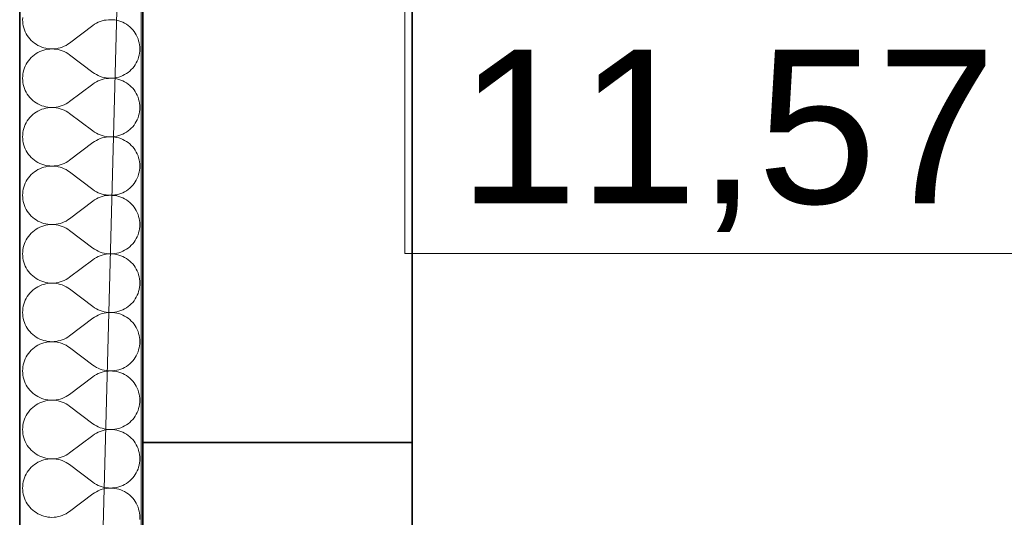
# Model space of a CAD drawing. Header units: millimetres. Extents: x -34676 to 172266, y 39940 to 476087.
# Tile 55 of 256: x 20168 to 21448, y 279970 to 280617. Entities that reach past the tile are written whole.
import ezdxf

# ---------------------------------------------------------------- set-up
doc = ezdxf.new("R2010")
doc.units = ezdxf.units.MM
doc.header["$MEASUREMENT"] = 0
for name, color, linetype in [('#podkład', 252, 'Continuous'), ('- A - ocieplenie', 7, 'Continuous'), ('- strefy pomieszczeń', 7, 'Continuous'), ('Konstrukcja - Stropy', 7, 'Continuous'), ('Konstrukcja - Ściany zewnętrzne', 7, 'Continuous')]:
    doc.layers.add(name, color=color, linetype=linetype)
doc.styles.add('MtXpl_Arial', font='arial.ttf', dxfattribs={"height": 0.2})

# ---------------------------------------------------------------- blocks, each defined once
blk = doc.blocks.new('UHYGFFFF')
at = {"layer": '- A - ocieplenie', "color": 252, "linetype": 'Continuous', "lineweight": 35, "ltscale": 100}
for p, q in [((19777.5, 387506.9), (19777.5, 382744.3)), ((19937.5, 382893.7), (19937.5, 387506.9))]:
    blk.add_line(p, q, dxfattribs=at)
at = {"layer": '- A - ocieplenie', "color": 252, "linetype": 'Continuous', "lineweight": 13, "ltscale": 100}
for p, q in [((19781.4, 386760), (19781.3, 386757.2)), ((19781.3, 386757.2), (19781.4, 386754.5)), ((19781.4, 386754.5), (19781.7, 386751.8)), ((19879.7, 386753.8), (19877.3, 386752.6)), ((19882.2, 386754.8), (19879.7, 386753.8)), ((19884.8, 386755.7), (19882.2, 386754.8)), ((19887.4, 386756.4), (19884.8, 386755.7)), ((19890.1, 386756.8), (19887.4, 386756.4)), ((19892.8, 386757.1), (19890.1, 386756.8)), ((19895.5, 386757.2), (19892.8, 386757.1)), ((19898.3, 386757.1), (19895.5, 386757.2)), ((19901, 386756.9), (19898.3, 386757.1)), ((19903.6, 386756.4), (19901, 386756.9)), ((19906.3, 386755.7), (19903.6, 386756.4)), ((19908.9, 386754.8), (19906.3, 386755.7)), ((19911.4, 386753.8), (19908.9, 386754.8)), ((19913.8, 386752.6), (19911.4, 386753.8)), ((19781.7, 386751.8), (19782.2, 386749.1)), ((19782.2, 386749.1), (19782.8, 386746.5)), ((19782.8, 386746.5), (19783.7, 386743.9)), ((19783.7, 386743.9), (19784.7, 386741.4)), ((19784.7, 386741.4), (19786, 386739)), ((19872.7, 386749.6), (19842.2, 386726.8)), ((19874.9, 386751.2), (19872.7, 386749.6)), ((19877.3, 386752.6), (19874.9, 386751.2)), ((19916.2, 386751.2), (19913.8, 386752.6)), ((19918.4, 386749.6), (19916.2, 386751.2)), ((19920.5, 386747.9), (19918.4, 386749.6)), ((19922.5, 386746.1), (19920.5, 386747.9)), ((19924.4, 386744.1), (19922.5, 386746.1)), ((19926.1, 386742), (19924.4, 386744.1)), ((19927.6, 386739.7), (19926.1, 386742)), ((19786, 386739), (19787.3, 386736.6)), ((19787.3, 386736.6), (19788.9, 386734.4)), ((19788.9, 386734.4), (19790.6, 386732.3)), ((19790.6, 386732.3), (19792.5, 386730.3)), ((19792.5, 386730.3), (19794.4, 386728.4)), ((19794.4, 386728.4), (19796.6, 386726.7)), ((19929, 386737.4), (19927.6, 386739.7)), ((19930.2, 386735), (19929, 386737.4)), ((19931.3, 386732.5), (19930.2, 386735)), ((19932.1, 386729.9), (19931.3, 386732.5)), ((19932.8, 386727.2), (19932.1, 386729.9)), ((19933.3, 386724.6), (19932.8, 386727.2)), ((19796.6, 386726.7), (19798.8, 386725.2)), ((19798.8, 386725.2), (19801.1, 386723.8)), ((19801.1, 386714.5), (19798.8, 386713.1)), ((19801.1, 386723.8), (19803.6, 386722.6)), ((19803.6, 386715.7), (19801.1, 386714.5)), ((19803.6, 386722.6), (19806.1, 386721.5)), ((19806.1, 386716.7), (19803.6, 386715.7)), ((19806.1, 386721.5), (19808.7, 386720.7)), ((19808.7, 386717.6), (19806.1, 386716.7)), ((19808.7, 386720.7), (19811.3, 386720)), ((19811.3, 386718.3), (19808.7, 386717.6)), ((19811.3, 386720), (19814, 386719.5)), ((19814, 386718.8), (19811.3, 386718.3)), ((19814, 386719.5), (19816.7, 386719.2)), ((19816.7, 386719), (19814, 386718.8)), ((19816.7, 386719.2), (19819.4, 386719.1)), ((19819.4, 386719.1), (19816.7, 386719)), ((19819.4, 386719.1), (19822.1, 386719.2)), ((19822.1, 386719), (19819.4, 386719.1)), ((19822.1, 386719.2), (19824.8, 386719.5)), ((19824.8, 386718.8), (19822.1, 386719)), ((19824.8, 386719.5), (19827.5, 386720)), ((19827.5, 386718.3), (19824.8, 386718.8)), ((19827.5, 386720), (19830.1, 386720.7)), ((19830.1, 386717.6), (19827.5, 386718.3)), ((19830.1, 386720.7), (19832.7, 386721.6)), ((19832.7, 386716.7), (19830.1, 386717.6)), ((19832.7, 386721.6), (19835.2, 386722.6)), ((19835.2, 386715.7), (19832.7, 386716.7)), ((19835.2, 386722.6), (19837.7, 386723.8)), ((19837.7, 386714.5), (19835.2, 386715.7)), ((19837.7, 386723.8), (19840, 386725.2)), ((19840, 386713.1), (19837.7, 386714.5)), ((19840, 386725.2), (19842.2, 386726.8)), ((19933.6, 386721.9), (19933.3, 386724.6)), ((19933.3, 386713.7), (19933.6, 386716.4)), ((19933.7, 386719.1), (19933.6, 386721.9)), ((19933.6, 386716.4), (19933.7, 386719.1)), ((19787.3, 386701.7), (19786, 386699.3)), ((19788.9, 386703.9), (19787.3, 386701.7)), ((19790.6, 386706), (19788.9, 386703.9)), ((19792.5, 386708), (19790.6, 386706)), ((19794.4, 386709.8), (19792.5, 386708)), ((19796.6, 386711.6), (19794.4, 386709.8)), ((19798.8, 386713.1), (19796.6, 386711.6)), ((19842.2, 386711.5), (19840, 386713.1)), ((19872.7, 386688.7), (19842.2, 386711.5)), ((19929, 386700.9), (19930.2, 386703.3)), ((19930.2, 386703.3), (19931.3, 386705.8)), ((19931.3, 386705.8), (19932.1, 386708.4)), ((19932.1, 386708.4), (19932.8, 386711)), ((19932.8, 386711), (19933.3, 386713.7)), ((19782.2, 386689.1), (19781.7, 386686.5)), ((19782.8, 386691.8), (19782.2, 386689.1)), ((19783.7, 386694.4), (19782.8, 386691.8)), ((19784.7, 386696.9), (19783.7, 386694.4)), ((19786, 386699.3), (19784.7, 386696.9)), ((19872.7, 386688.7), (19874.9, 386687.1)), ((19916.2, 386687.1), (19918.4, 386688.6)), ((19918.4, 386688.6), (19920.5, 386690.3)), ((19920.5, 386690.3), (19922.5, 386692.2)), ((19922.5, 386692.2), (19924.4, 386694.2)), ((19924.4, 386694.2), (19926.1, 386696.3)), ((19926.1, 386696.3), (19927.6, 386698.5)), ((19927.6, 386698.5), (19929, 386700.9)), ((19781.4, 386683.8), (19781.3, 386681)), ((19781.3, 386681), (19781.4, 386678.3)), ((19781.7, 386686.5), (19781.4, 386683.8)), ((19781.4, 386678.3), (19781.7, 386675.6)), ((19874.9, 386687.1), (19877.3, 386685.7)), ((19877.3, 386676.4), (19874.9, 386675)), ((19877.3, 386685.7), (19879.7, 386684.5)), ((19879.7, 386677.6), (19877.3, 386676.4)), ((19879.7, 386684.5), (19882.2, 386683.5)), ((19882.2, 386678.6), (19879.7, 386677.6)), ((19882.2, 386683.5), (19884.8, 386682.6)), ((19884.8, 386679.5), (19882.2, 386678.6)), ((19884.8, 386682.6), (19887.4, 386681.9)), ((19887.4, 386680.2), (19884.8, 386679.5)), ((19887.4, 386681.9), (19890.1, 386681.4)), ((19890.1, 386680.7), (19887.4, 386680.2)), ((19890.1, 386681.4), (19892.8, 386681.1)), ((19892.8, 386680.9), (19890.1, 386680.7)), ((19892.8, 386681.1), (19895.5, 386681)), ((19895.5, 386681), (19892.8, 386680.9)), ((19895.5, 386681), (19898.3, 386681.1)), ((19898.3, 386681), (19895.5, 386681)), ((19898.3, 386681.1), (19901, 386681.4)), ((19901, 386680.7), (19898.3, 386681)), ((19901, 386681.4), (19903.6, 386681.9)), ((19903.6, 386680.2), (19901, 386680.7)), ((19903.6, 386681.9), (19906.3, 386682.6)), ((19906.3, 386679.5), (19903.6, 386680.2)), ((19906.3, 386682.6), (19908.9, 386683.4)), ((19908.9, 386678.7), (19906.3, 386679.5)), ((19908.9, 386683.4), (19911.4, 386684.5)), ((19911.4, 386677.6), (19908.9, 386678.7)), ((19911.4, 386684.5), (19913.8, 386685.7)), ((19913.8, 386676.4), (19911.4, 386677.6)), ((19913.8, 386685.7), (19916.2, 386687.1)), ((19916.2, 386675), (19913.8, 386676.4)), ((19781.7, 386675.6), (19782.2, 386672.9)), ((19782.2, 386672.9), (19782.8, 386670.3)), ((19782.8, 386670.3), (19783.7, 386667.7)), ((19783.7, 386667.7), (19784.7, 386665.2)), ((19784.7, 386665.2), (19786, 386662.8)), ((19872.7, 386673.4), (19842.2, 386650.6)), ((19874.9, 386675), (19872.7, 386673.4)), ((19918.4, 386673.5), (19916.2, 386675)), ((19920.5, 386671.8), (19918.4, 386673.5)), ((19922.5, 386669.9), (19920.5, 386671.8)), ((19924.4, 386667.9), (19922.5, 386669.9)), ((19926.1, 386665.8), (19924.4, 386667.9)), ((19927.6, 386663.6), (19926.1, 386665.8)), ((19929, 386661.2), (19927.6, 386663.6)), ((19786, 386662.8), (19787.3, 386660.4)), ((19787.3, 386660.4), (19788.9, 386658.2)), ((19788.9, 386658.2), (19790.6, 386656.1)), ((19790.6, 386656.1), (19792.5, 386654.1)), ((19792.5, 386654.1), (19794.4, 386652.2)), ((19794.4, 386652.2), (19796.6, 386650.5)), ((19796.6, 386650.5), (19798.8, 386649)), ((19840, 386649), (19842.2, 386650.6)), ((19930.2, 386658.8), (19929, 386661.2)), ((19931.3, 386656.3), (19930.2, 386658.8)), ((19932.1, 386653.7), (19931.3, 386656.3)), ((19932.8, 386651.1), (19932.1, 386653.7)), ((19933.3, 386648.4), (19932.8, 386651.1)), ((19798.8, 386649), (19801.1, 386647.6)), ((19801.1, 386638.3), (19798.8, 386636.9)), ((19801.1, 386647.6), (19803.6, 386646.4)), ((19803.6, 386639.5), (19801.1, 386638.3)), ((19803.6, 386646.4), (19806.1, 386645.3)), ((19806.1, 386640.6), (19803.6, 386639.5)), ((19806.1, 386645.3), (19808.7, 386644.5)), ((19808.7, 386641.4), (19806.1, 386640.6)), ((19808.7, 386644.5), (19811.3, 386643.8)), ((19811.3, 386642.1), (19808.7, 386641.4)), ((19811.3, 386643.8), (19814, 386643.3)), ((19814, 386642.6), (19811.3, 386642.1)), ((19814, 386643.3), (19816.7, 386643)), ((19816.7, 386642.9), (19814, 386642.6)), ((19816.7, 386643), (19819.4, 386643)), ((19819.4, 386643), (19816.7, 386642.9)), ((19819.4, 386643), (19822.1, 386643.1)), ((19822.1, 386642.9), (19819.4, 386643)), ((19822.1, 386643.1), (19824.8, 386643.3)), ((19824.8, 386642.6), (19822.1, 386642.9)), ((19824.8, 386643.3), (19827.5, 386643.8)), ((19827.5, 386642.1), (19824.8, 386642.6)), ((19827.5, 386643.8), (19830.1, 386644.5)), ((19830.1, 386641.4), (19827.5, 386642.1)), ((19830.1, 386644.5), (19832.7, 386645.4)), ((19832.7, 386640.5), (19830.1, 386641.4)), ((19832.7, 386645.4), (19835.2, 386646.4)), ((19835.2, 386639.5), (19832.7, 386640.5)), ((19835.2, 386646.4), (19837.7, 386647.6)), ((19837.7, 386638.3), (19835.2, 386639.5)), ((19837.7, 386647.6), (19840, 386649)), ((19840, 386636.9), (19837.7, 386638.3)), ((19932.8, 386634.9), (19933.3, 386637.5)), ((19933.6, 386645.7), (19933.3, 386648.4)), ((19933.3, 386637.5), (19933.6, 386640.2)), ((19933.7, 386643), (19933.6, 386645.7)), ((19933.6, 386640.2), (19933.7, 386643)), ((19787.3, 386625.5), (19786, 386623.1)), ((19788.9, 386627.7), (19787.3, 386625.5)), ((19790.6, 386629.8), (19788.9, 386627.7)), ((19792.5, 386631.8), (19790.6, 386629.8)), ((19794.4, 386633.7), (19792.5, 386631.8)), ((19796.6, 386635.4), (19794.4, 386633.7)), ((19798.8, 386636.9), (19796.6, 386635.4)), ((19842.2, 386635.3), (19840, 386636.9)), ((19872.7, 386612.5), (19842.2, 386635.3)), ((19927.6, 386622.4), (19929, 386624.7)), ((19929, 386624.7), (19930.2, 386627.1)), ((19930.2, 386627.1), (19931.3, 386629.6)), ((19931.3, 386629.6), (19932.1, 386632.2)), ((19932.1, 386632.2), (19932.8, 386634.9)), ((19782.2, 386613), (19781.7, 386610.3)), ((19782.8, 386615.6), (19782.2, 386613)), ((19783.7, 386618.2), (19782.8, 386615.6)), ((19784.7, 386620.7), (19783.7, 386618.2)), ((19786, 386623.1), (19784.7, 386620.7)), ((19872.7, 386612.5), (19874.9, 386610.9)), ((19916.2, 386610.9), (19918.4, 386612.4)), ((19918.4, 386612.4), (19920.5, 386614.2)), ((19920.5, 386614.2), (19922.5, 386616)), ((19922.5, 386616), (19924.4, 386618)), ((19924.4, 386618), (19926.1, 386620.1)), ((19926.1, 386620.1), (19927.6, 386622.4)), ((19781.4, 386607.6), (19781.3, 386604.9)), ((19781.3, 386604.9), (19781.4, 386602.1)), ((19781.7, 386610.3), (19781.4, 386607.6)), ((19781.4, 386602.1), (19781.7, 386599.4)), ((19781.7, 386599.4), (19782.2, 386596.8)), ((19874.9, 386610.9), (19877.3, 386609.5)), ((19877.3, 386600.2), (19874.9, 386598.8)), ((19877.3, 386609.5), (19879.7, 386608.3)), ((19879.7, 386601.4), (19877.3, 386600.2)), ((19879.7, 386608.3), (19882.2, 386607.3)), ((19882.2, 386602.4), (19879.7, 386601.4)), ((19882.2, 386607.3), (19884.8, 386606.4)), ((19884.8, 386603.3), (19882.2, 386602.4)), ((19884.8, 386606.4), (19887.4, 386605.7)), ((19887.4, 386604), (19884.8, 386603.3)), ((19887.4, 386605.7), (19890.1, 386605.2)), ((19890.1, 386604.5), (19887.4, 386604)), ((19890.1, 386605.2), (19892.8, 386605)), ((19892.8, 386604.8), (19890.1, 386604.5)), ((19892.8, 386605), (19895.5, 386604.9)), ((19895.5, 386604.9), (19892.8, 386604.8)), ((19895.5, 386604.9), (19898.3, 386605)), ((19898.3, 386604.8), (19895.5, 386604.9)), ((19898.3, 386605), (19901, 386605.2)), ((19901, 386604.5), (19898.3, 386604.8)), ((19901, 386605.2), (19903.6, 386605.7)), ((19903.6, 386604), (19901, 386604.5)), ((19903.6, 386605.7), (19906.3, 386606.4)), ((19906.3, 386603.3), (19903.6, 386604)), ((19906.3, 386606.4), (19908.9, 386607.3)), ((19908.9, 386602.5), (19906.3, 386603.3)), ((19908.9, 386607.3), (19911.4, 386608.3)), ((19911.4, 386601.4), (19908.9, 386602.5)), ((19911.4, 386608.3), (19913.8, 386609.5)), ((19913.8, 386600.2), (19911.4, 386601.4)), ((19913.8, 386609.5), (19916.2, 386610.9)), ((19916.2, 386598.8), (19913.8, 386600.2)), ((19782.2, 386596.8), (19782.8, 386594.1)), ((19782.8, 386594.1), (19783.7, 386591.5)), ((19783.7, 386591.5), (19784.7, 386589)), ((19784.7, 386589), (19786, 386586.6)), ((19786, 386586.6), (19787.3, 386584.3)), ((19872.7, 386597.2), (19842.2, 386574.4)), ((19874.9, 386598.8), (19872.7, 386597.2)), ((19918.4, 386597.3), (19916.2, 386598.8)), ((19920.5, 386595.6), (19918.4, 386597.3)), ((19922.5, 386593.7), (19920.5, 386595.6)), ((19924.4, 386591.7), (19922.5, 386593.7)), ((19926.1, 386589.6), (19924.4, 386591.7)), ((19927.6, 386587.4), (19926.1, 386589.6)), ((19929, 386585), (19927.6, 386587.4)), ((19787.3, 386584.3), (19788.9, 386582)), ((19788.9, 386582), (19790.6, 386579.9)), ((19790.6, 386579.9), (19792.5, 386577.9)), ((19792.5, 386577.9), (19794.4, 386576.1)), ((19794.4, 386576.1), (19796.6, 386574.4)), ((19796.6, 386574.4), (19798.8, 386572.8)), ((19840, 386572.8), (19842.2, 386574.4)), ((19930.2, 386582.6), (19929, 386585)), ((19931.3, 386580.1), (19930.2, 386582.6)), ((19932.1, 386577.5), (19931.3, 386580.1)), ((19932.8, 386574.9), (19932.1, 386577.5)), ((19933.3, 386572.2), (19932.8, 386574.9)), ((19798.8, 386560.7), (19796.6, 386559.2)), ((19798.8, 386572.8), (19801.1, 386571.4)), ((19801.1, 386562.1), (19798.8, 386560.7)), ((19801.1, 386571.4), (19803.6, 386570.2)), ((19803.6, 386563.3), (19801.1, 386562.1)), ((19803.6, 386570.2), (19806.1, 386569.2)), ((19806.1, 386564.4), (19803.6, 386563.3)), ((19806.1, 386569.2), (19808.7, 386568.3)), ((19808.7, 386565.2), (19806.1, 386564.4)), ((19808.7, 386568.3), (19811.3, 386567.6)), ((19811.3, 386565.9), (19808.7, 386565.2)), ((19811.3, 386567.6), (19814, 386567.1)), ((19814, 386566.4), (19811.3, 386565.9)), ((19814, 386567.1), (19816.7, 386566.9)), ((19816.7, 386566.7), (19814, 386566.4)), ((19816.7, 386566.9), (19819.4, 386566.8)), ((19819.4, 386566.8), (19816.7, 386566.7)), ((19819.4, 386566.8), (19822.1, 386566.9)), ((19822.1, 386566.7), (19819.4, 386566.8)), ((19822.1, 386566.9), (19824.8, 386567.2)), ((19824.8, 386566.4), (19822.1, 386566.7)), ((19824.8, 386567.2), (19827.5, 386567.6)), ((19827.5, 386565.9), (19824.8, 386566.4)), ((19827.5, 386567.6), (19830.1, 386568.3)), ((19830.1, 386565.2), (19827.5, 386565.9)), ((19830.1, 386568.3), (19832.7, 386569.2)), ((19832.7, 386564.4), (19830.1, 386565.2)), ((19832.7, 386569.2), (19835.2, 386570.2)), ((19835.2, 386563.3), (19832.7, 386564.4)), ((19835.2, 386570.2), (19837.7, 386571.4)), ((19837.7, 386562.1), (19835.2, 386563.3)), ((19837.7, 386571.4), (19840, 386572.8)), ((19840, 386560.7), (19837.7, 386562.1)), ((19842.2, 386559.1), (19840, 386560.7)), ((19932.8, 386558.7), (19933.3, 386561.3)), ((19933.6, 386569.5), (19933.3, 386572.2)), ((19933.3, 386561.3), (19933.6, 386564)), ((19933.7, 386566.8), (19933.6, 386569.5)), ((19933.6, 386564), (19933.7, 386566.8)), ((19787.3, 386549.3), (19786, 386546.9)), ((19788.9, 386551.5), (19787.3, 386549.3)), ((19790.6, 386553.6), (19788.9, 386551.5)), ((19792.5, 386555.6), (19790.6, 386553.6)), ((19794.4, 386557.5), (19792.5, 386555.6)), ((19796.6, 386559.2), (19794.4, 386557.5)), ((19872.7, 386536.3), (19842.2, 386559.1)), ((19927.6, 386546.2), (19929, 386548.5)), ((19929, 386548.5), (19930.2, 386550.9)), ((19930.2, 386550.9), (19931.3, 386553.4)), ((19931.3, 386553.4), (19932.1, 386556)), ((19932.1, 386556), (19932.8, 386558.7)), ((19782.2, 386536.8), (19781.7, 386534.1)), ((19782.8, 386539.4), (19782.2, 386536.8)), ((19783.7, 386542), (19782.8, 386539.4)), ((19784.7, 386544.5), (19783.7, 386542)), ((19786, 386546.9), (19784.7, 386544.5)), ((19872.7, 386536.3), (19874.9, 386534.7)), ((19916.2, 386534.7), (19918.4, 386536.3)), ((19918.4, 386536.3), (19920.5, 386538)), ((19920.5, 386538), (19922.5, 386539.8)), ((19922.5, 386539.8), (19924.4, 386541.8)), ((19924.4, 386541.8), (19926.1, 386543.9)), ((19926.1, 386543.9), (19927.6, 386546.2)), ((19781.4, 386531.4), (19781.3, 386528.7)), ((19781.3, 386528.7), (19781.4, 386525.9)), ((19781.7, 386534.1), (19781.4, 386531.4)), ((19781.4, 386525.9), (19781.7, 386523.2)), ((19781.7, 386523.2), (19782.2, 386520.6)), ((19874.9, 386522.6), (19872.7, 386521)), ((19874.9, 386534.7), (19877.3, 386533.3)), ((19877.3, 386524), (19874.9, 386522.6)), ((19877.3, 386533.3), (19879.7, 386532.1)), ((19879.7, 386525.2), (19877.3, 386524)), ((19879.7, 386532.1), (19882.2, 386531.1)), ((19882.2, 386526.3), (19879.7, 386525.2)), ((19882.2, 386531.1), (19884.8, 386530.2)), ((19884.8, 386527.1), (19882.2, 386526.3)), ((19884.8, 386530.2), (19887.4, 386529.5)), ((19887.4, 386527.8), (19884.8, 386527.1)), ((19887.4, 386529.5), (19890.1, 386529.1)), ((19890.1, 386528.3), (19887.4, 386527.8)), ((19890.1, 386529.1), (19892.8, 386528.8)), ((19892.8, 386528.6), (19890.1, 386528.3)), ((19892.8, 386528.8), (19895.5, 386528.7)), ((19895.5, 386528.7), (19892.8, 386528.6)), ((19895.5, 386528.7), (19898.3, 386528.8)), ((19898.3, 386528.6), (19895.5, 386528.7)), ((19898.3, 386528.8), (19901, 386529.1)), ((19901, 386528.3), (19898.3, 386528.6)), ((19901, 386529.1), (19903.6, 386529.5)), ((19903.6, 386527.8), (19901, 386528.3)), ((19903.6, 386529.5), (19906.3, 386530.2)), ((19906.3, 386527.1), (19903.6, 386527.8)), ((19906.3, 386530.2), (19908.9, 386531.1)), ((19908.9, 386526.3), (19906.3, 386527.1)), ((19908.9, 386531.1), (19911.4, 386532.1)), ((19911.4, 386525.2), (19908.9, 386526.3)), ((19911.4, 386532.1), (19913.8, 386533.3)), ((19913.8, 386524), (19911.4, 386525.2)), ((19913.8, 386533.3), (19916.2, 386534.7)), ((19916.2, 386522.6), (19913.8, 386524)), ((19918.4, 386521.1), (19916.2, 386522.6)), ((19782.2, 386520.6), (19782.8, 386517.9)), ((19782.8, 386517.9), (19783.7, 386515.3)), ((19783.7, 386515.3), (19784.7, 386512.8)), ((19784.7, 386512.8), (19786, 386510.4)), ((19786, 386510.4), (19787.3, 386508.1)), ((19872.7, 386521), (19842.2, 386498.2)), ((19920.5, 386519.4), (19918.4, 386521.1)), ((19922.5, 386517.5), (19920.5, 386519.4)), ((19924.4, 386515.5), (19922.5, 386517.5)), ((19926.1, 386513.4), (19924.4, 386515.5)), ((19927.6, 386511.2), (19926.1, 386513.4)), ((19929, 386508.8), (19927.6, 386511.2)), ((19787.3, 386508.1), (19788.9, 386505.8)), ((19788.9, 386505.8), (19790.6, 386503.7)), ((19790.6, 386503.7), (19792.5, 386501.7)), ((19792.5, 386501.7), (19794.4, 386499.9)), ((19794.4, 386499.9), (19796.6, 386498.2)), ((19796.6, 386498.2), (19798.8, 386496.6)), ((19837.7, 386495.2), (19840, 386496.6)), ((19840, 386496.6), (19842.2, 386498.2)), ((19930.2, 386506.4), (19929, 386508.8)), ((19931.3, 386503.9), (19930.2, 386506.4)), ((19932.1, 386501.3), (19931.3, 386503.9)), ((19932.8, 386498.7), (19932.1, 386501.3)), ((19933.3, 386496), (19932.8, 386498.7)), ((19798.8, 386484.5), (19796.6, 386483)), ((19798.8, 386496.6), (19801.1, 386495.2)), ((19801.1, 386485.9), (19798.8, 386484.5)), ((19801.1, 386495.2), (19803.6, 386494)), ((19803.6, 386487.1), (19801.1, 386485.9)), ((19803.6, 386494), (19806.1, 386493)), ((19806.1, 386488.2), (19803.6, 386487.1)), ((19806.1, 386493), (19808.7, 386492.1)), ((19808.7, 386489), (19806.1, 386488.2)), ((19808.7, 386492.1), (19811.3, 386491.4)), ((19811.3, 386489.7), (19808.7, 386489)), ((19811.3, 386491.4), (19814, 386491)), ((19814, 386490.2), (19811.3, 386489.7)), ((19814, 386491), (19816.7, 386490.7)), ((19816.7, 386490.5), (19814, 386490.2)), ((19816.7, 386490.7), (19819.4, 386490.6)), ((19819.4, 386490.6), (19816.7, 386490.5)), ((19819.4, 386490.6), (19822.1, 386490.7)), ((19822.1, 386490.5), (19819.4, 386490.6)), ((19822.1, 386490.7), (19824.8, 386491)), ((19824.8, 386490.2), (19822.1, 386490.5)), ((19824.8, 386491), (19827.5, 386491.4)), ((19827.5, 386489.7), (19824.8, 386490.2)), ((19827.5, 386491.4), (19830.1, 386492.1)), ((19830.1, 386489), (19827.5, 386489.7)), ((19830.1, 386492.1), (19832.7, 386493)), ((19832.7, 386488.2), (19830.1, 386489)), ((19832.7, 386493), (19835.2, 386494)), ((19835.2, 386487.1), (19832.7, 386488.2)), ((19835.2, 386494), (19837.7, 386495.2)), ((19837.7, 386485.9), (19835.2, 386487.1)), ((19840, 386484.5), (19837.7, 386485.9)), ((19842.2, 386483), (19840, 386484.5)), ((19932.8, 386482.5), (19933.3, 386485.1)), ((19933.6, 386493.3), (19933.3, 386496)), ((19933.3, 386485.1), (19933.6, 386487.9)), ((19933.7, 386490.6), (19933.6, 386493.3)), ((19933.6, 386487.9), (19933.7, 386490.6)), ((19787.3, 386473.1), (19786, 386470.7)), ((19788.9, 386475.3), (19787.3, 386473.1)), ((19790.6, 386477.4), (19788.9, 386475.3)), ((19792.5, 386479.4), (19790.6, 386477.4)), ((19794.4, 386481.3), (19792.5, 386479.4)), ((19796.6, 386483), (19794.4, 386481.3)), ((19872.7, 386460.1), (19842.2, 386483)), ((19927.6, 386470), (19929, 386472.3)), ((19929, 386472.3), (19930.2, 386474.7)), ((19930.2, 386474.7), (19931.3, 386477.3)), ((19931.3, 386477.3), (19932.1, 386479.8)), ((19932.1, 386479.8), (19932.8, 386482.5)), ((19782.2, 386460.6), (19781.7, 386457.9)), ((19782.8, 386463.2), (19782.2, 386460.6)), ((19783.7, 386465.8), (19782.8, 386463.2)), ((19784.7, 386468.3), (19783.7, 386465.8)), ((19786, 386470.7), (19784.7, 386468.3)), ((19872.7, 386460.1), (19874.9, 386458.5)), ((19874.9, 386458.5), (19877.3, 386457.2)), ((19913.8, 386457.1), (19916.2, 386458.5)), ((19916.2, 386458.5), (19918.4, 386460.1)), ((19918.4, 386460.1), (19920.5, 386461.8)), ((19920.5, 386461.8), (19922.5, 386463.6)), ((19922.5, 386463.6), (19924.4, 386465.6)), ((19924.4, 386465.6), (19926.1, 386467.7)), ((19926.1, 386467.7), (19927.6, 386470)), ((19781.4, 386455.2), (19781.3, 386452.5)), ((19781.3, 386452.5), (19781.4, 386449.8)), ((19781.7, 386457.9), (19781.4, 386455.2)), ((19781.4, 386449.8), (19781.7, 386447.1)), ((19781.7, 386447.1), (19782.2, 386444.4)), ((19874.9, 386446.4), (19872.7, 386444.9)), ((19877.3, 386447.8), (19874.9, 386446.4)), ((19877.3, 386457.2), (19879.7, 386455.9)), ((19879.7, 386449), (19877.3, 386447.8)), ((19879.7, 386455.9), (19882.2, 386454.9)), ((19882.2, 386450.1), (19879.7, 386449)), ((19882.2, 386454.9), (19884.8, 386454)), ((19884.8, 386450.9), (19882.2, 386450.1)), ((19884.8, 386454), (19887.4, 386453.4)), ((19887.4, 386451.6), (19884.8, 386450.9)), ((19887.4, 386453.4), (19890.1, 386452.9)), ((19890.1, 386452.1), (19887.4, 386451.6)), ((19890.1, 386452.9), (19892.8, 386452.6)), ((19892.8, 386452.4), (19890.1, 386452.1)), ((19892.8, 386452.6), (19895.5, 386452.5)), ((19895.5, 386452.5), (19892.8, 386452.4)), ((19895.5, 386452.5), (19898.3, 386452.6)), ((19898.3, 386452.4), (19895.5, 386452.5)), ((19898.3, 386452.6), (19901, 386452.9)), ((19901, 386452.1), (19898.3, 386452.4)), ((19901, 386452.9), (19903.6, 386453.3)), ((19903.6, 386451.6), (19901, 386452.1)), ((19903.6, 386453.3), (19906.3, 386454)), ((19906.3, 386450.9), (19903.6, 386451.6)), ((19906.3, 386454), (19908.9, 386454.9)), ((19908.9, 386450.1), (19906.3, 386450.9)), ((19908.9, 386454.9), (19911.4, 386455.9)), ((19911.4, 386449), (19908.9, 386450.1)), ((19911.4, 386455.9), (19913.8, 386457.1)), ((19913.8, 386447.8), (19911.4, 386449)), ((19916.2, 386446.4), (19913.8, 386447.8)), ((19918.4, 386444.9), (19916.2, 386446.4)), ((19782.2, 386444.4), (19782.8, 386441.7)), ((19782.8, 386441.7), (19783.7, 386439.2)), ((19783.7, 386439.2), (19784.7, 386436.6)), ((19784.7, 386436.6), (19786, 386434.2)), ((19786, 386434.2), (19787.3, 386431.9)), ((19872.7, 386444.9), (19842.2, 386422)), ((19920.5, 386443.2), (19918.4, 386444.9)), ((19922.5, 386441.3), (19920.5, 386443.2)), ((19924.4, 386439.3), (19922.5, 386441.3)), ((19926.1, 386437.2), (19924.4, 386439.3)), ((19927.6, 386435), (19926.1, 386437.2)), ((19929, 386432.6), (19927.6, 386435)), ((19930.2, 386430.2), (19929, 386432.6)), ((19787.3, 386431.9), (19788.9, 386429.6)), ((19788.9, 386429.6), (19790.6, 386427.5)), ((19790.6, 386427.5), (19792.5, 386425.5)), ((19792.5, 386425.5), (19794.4, 386423.7)), ((19794.4, 386423.7), (19796.6, 386422)), ((19796.6, 386422), (19798.8, 386420.4)), ((19798.8, 386420.4), (19801.1, 386419)), ((19837.7, 386419.1), (19840, 386420.4)), ((19840, 386420.4), (19842.2, 386422)), ((19931.3, 386427.7), (19930.2, 386430.2)), ((19932.1, 386425.1), (19931.3, 386427.7)), ((19932.8, 386422.5), (19932.1, 386425.1)), ((19933.3, 386419.8), (19932.8, 386422.5)), ((19798.8, 386408.3), (19796.6, 386406.8)), ((19801.1, 386409.7), (19798.8, 386408.3)), ((19801.1, 386419), (19803.6, 386417.8)), ((19803.6, 386410.9), (19801.1, 386409.7)), ((19803.6, 386417.8), (19806.1, 386416.8)), ((19806.1, 386412), (19803.6, 386410.9)), ((19806.1, 386416.8), (19808.7, 386415.9)), ((19808.7, 386412.8), (19806.1, 386412)), ((19808.7, 386415.9), (19811.3, 386415.2)), ((19811.3, 386413.5), (19808.7, 386412.8)), ((19811.3, 386415.2), (19814, 386414.8)), ((19814, 386414), (19811.3, 386413.5)), ((19814, 386414.8), (19816.7, 386414.5)), ((19816.7, 386414.3), (19814, 386414)), ((19816.7, 386414.5), (19819.4, 386414.4)), ((19819.4, 386414.4), (19816.7, 386414.3)), ((19819.4, 386414.4), (19822.1, 386414.5)), ((19822.1, 386414.3), (19819.4, 386414.4)), ((19822.1, 386414.5), (19824.8, 386414.8)), ((19824.8, 386414), (19822.1, 386414.3)), ((19824.8, 386414.8), (19827.5, 386415.3)), ((19827.5, 386413.5), (19824.8, 386414)), ((19827.5, 386415.3), (19830.1, 386415.9)), ((19830.1, 386412.8), (19827.5, 386413.5)), ((19830.1, 386415.9), (19832.7, 386416.8)), ((19832.7, 386412), (19830.1, 386412.8)), ((19832.7, 386416.8), (19835.2, 386417.8)), ((19835.2, 386410.9), (19832.7, 386412)), ((19835.2, 386417.8), (19837.7, 386419.1)), ((19837.7, 386409.7), (19835.2, 386410.9)), ((19840, 386408.3), (19837.7, 386409.7)), ((19842.2, 386406.8), (19840, 386408.3)), ((19932.8, 386406.3), (19933.3, 386409)), ((19933.6, 386417.1), (19933.3, 386419.8)), ((19933.3, 386409), (19933.6, 386411.7)), ((19933.7, 386414.4), (19933.6, 386417.1)), ((19933.6, 386411.7), (19933.7, 386414.4)), ((19786, 386394.6), (19784.7, 386392.1)), ((19787.3, 386396.9), (19786, 386394.6)), ((19788.9, 386399.1), (19787.3, 386396.9)), ((19790.6, 386401.2), (19788.9, 386399.1)), ((19792.5, 386403.2), (19790.6, 386401.2)), ((19794.4, 386405.1), (19792.5, 386403.2)), ((19796.6, 386406.8), (19794.4, 386405.1)), ((19872.7, 386383.9), (19842.2, 386406.8)), ((19927.6, 386393.8), (19929, 386396.1)), ((19929, 386396.1), (19930.2, 386398.6)), ((19930.2, 386398.6), (19931.3, 386401.1)), ((19931.3, 386401.1), (19932.1, 386403.6)), ((19932.1, 386403.6), (19932.8, 386406.3)), ((19781.7, 386381.7), (19781.4, 386379)), ((19782.2, 386384.4), (19781.7, 386381.7)), ((19782.8, 386387), (19782.2, 386384.4)), ((19783.7, 386389.6), (19782.8, 386387)), ((19784.7, 386392.1), (19783.7, 386389.6)), ((19872.7, 386383.9), (19874.9, 386382.4)), ((19874.9, 386382.4), (19877.3, 386381)), ((19913.8, 386380.9), (19916.2, 386382.3)), ((19916.2, 386382.3), (19918.4, 386383.9)), ((19918.4, 386383.9), (19920.5, 386385.6)), ((19920.5, 386385.6), (19922.5, 386387.4)), ((19922.5, 386387.4), (19924.4, 386389.4)), ((19924.4, 386389.4), (19926.1, 386391.5)), ((19926.1, 386391.5), (19927.6, 386393.8)), ((19781.4, 386379), (19781.3, 386376.3)), ((19781.3, 386376.3), (19781.4, 386373.6)), ((19781.4, 386373.6), (19781.7, 386370.9)), ((19781.7, 386370.9), (19782.2, 386368.2)), ((19872.7, 386368.7), (19842.2, 386345.8)), ((19874.9, 386370.2), (19872.7, 386368.7)), ((19877.3, 386371.6), (19874.9, 386370.2)), ((19877.3, 386381), (19879.7, 386379.7)), ((19879.7, 386372.8), (19877.3, 386371.6)), ((19879.7, 386379.7), (19882.2, 386378.7)), ((19882.2, 386373.9), (19879.7, 386372.8)), ((19882.2, 386378.7), (19884.8, 386377.8)), ((19884.8, 386374.7), (19882.2, 386373.9)), ((19884.8, 386377.8), (19887.4, 386377.2)), ((19887.4, 386375.4), (19884.8, 386374.7)), ((19887.4, 386377.2), (19890.1, 386376.7)), ((19890.1, 386375.9), (19887.4, 386375.4)), ((19890.1, 386376.7), (19892.8, 386376.4)), ((19892.8, 386376.2), (19890.1, 386375.9)), ((19892.8, 386376.4), (19895.5, 386376.3)), ((19895.5, 386376.3), (19892.8, 386376.2)), ((19895.5, 386376.3), (19898.3, 386376.4)), ((19898.3, 386376.2), (19895.5, 386376.3)), ((19898.3, 386376.4), (19901, 386376.7)), ((19901, 386375.9), (19898.3, 386376.2)), ((19901, 386376.7), (19903.6, 386377.2)), ((19903.6, 386375.4), (19901, 386375.9)), ((19903.6, 386377.2), (19906.3, 386377.8)), ((19906.3, 386374.7), (19903.6, 386375.4)), ((19906.3, 386377.8), (19908.9, 386378.7)), ((19908.9, 386373.9), (19906.3, 386374.7)), ((19908.9, 386378.7), (19911.4, 386379.7)), ((19911.4, 386372.9), (19908.9, 386373.9)), ((19911.4, 386379.7), (19913.8, 386380.9)), ((19913.8, 386371.6), (19911.4, 386372.9)), ((19916.2, 386370.2), (19913.8, 386371.6)), ((19918.4, 386368.7), (19916.2, 386370.2)), ((19920.5, 386367), (19918.4, 386368.7)), ((19782.2, 386368.2), (19782.8, 386365.5)), ((19782.8, 386365.5), (19783.7, 386363)), ((19783.7, 386363), (19784.7, 386360.5)), ((19784.7, 386360.5), (19786, 386358)), ((19786, 386358), (19787.3, 386355.7)), ((19922.5, 386365.1), (19920.5, 386367)), ((19924.4, 386363.1), (19922.5, 386365.1)), ((19926.1, 386361), (19924.4, 386363.1)), ((19927.6, 386358.8), (19926.1, 386361)), ((19929, 386356.5), (19927.6, 386358.8)), ((19930.2, 386354), (19929, 386356.5)), ((19787.3, 386355.7), (19788.9, 386353.4)), ((19788.9, 386353.4), (19790.6, 386351.3)), ((19790.6, 386351.3), (19792.5, 386349.3)), ((19792.5, 386349.3), (19794.4, 386347.5)), ((19794.4, 386347.5), (19796.6, 386345.8)), ((19796.6, 386345.8), (19798.8, 386344.2)), ((19798.8, 386344.2), (19801.1, 386342.8)), ((19837.7, 386342.9), (19840, 386344.3)), ((19840, 386344.3), (19842.2, 386345.8)), ((19931.3, 386351.5), (19930.2, 386354)), ((19932.1, 386348.9), (19931.3, 386351.5)), ((19932.8, 386346.3), (19932.1, 386348.9)), ((19933.3, 386343.6), (19932.8, 386346.3)), ((19933.6, 386340.9), (19933.3, 386343.6)), ((19796.6, 386330.6), (19794.4, 386328.9)), ((19798.8, 386332.2), (19796.6, 386330.6)), ((19801.1, 386333.5), (19798.8, 386332.2)), ((19801.1, 386342.8), (19803.6, 386341.6)), ((19803.6, 386334.8), (19801.1, 386333.5)), ((19803.6, 386341.6), (19806.1, 386340.6)), ((19806.1, 386335.8), (19803.6, 386334.8)), ((19806.1, 386340.6), (19808.7, 386339.7)), ((19808.7, 386336.7), (19806.1, 386335.8)), ((19808.7, 386339.7), (19811.3, 386339.1)), ((19811.3, 386337.3), (19808.7, 386336.7)), ((19811.3, 386339.1), (19814, 386338.6)), ((19814, 386337.8), (19811.3, 386337.3)), ((19814, 386338.6), (19816.7, 386338.3)), ((19816.7, 386338.1), (19814, 386337.8)), ((19816.7, 386338.3), (19819.4, 386338.2)), ((19819.4, 386338.2), (19816.7, 386338.1)), ((19819.4, 386338.2), (19822.1, 386338.3)), ((19822.1, 386338.1), (19819.4, 386338.2)), ((19822.1, 386338.3), (19824.8, 386338.6)), ((19824.8, 386337.8), (19822.1, 386338.1)), ((19824.8, 386338.6), (19827.5, 386339.1)), ((19827.5, 386337.3), (19824.8, 386337.8)), ((19827.5, 386339.1), (19830.1, 386339.7)), ((19830.1, 386336.6), (19827.5, 386337.3)), ((19830.1, 386339.7), (19832.7, 386340.6)), ((19832.7, 386335.8), (19830.1, 386336.6)), ((19832.7, 386340.6), (19835.2, 386341.6)), ((19835.2, 386334.7), (19832.7, 386335.8)), ((19835.2, 386341.6), (19837.7, 386342.9)), ((19837.7, 386333.5), (19835.2, 386334.7)), ((19840, 386332.1), (19837.7, 386333.5)), ((19842.2, 386330.6), (19840, 386332.1)), ((19872.7, 386307.7), (19842.2, 386330.6)), ((19932.8, 386330.1), (19933.3, 386332.8)), ((19933.3, 386332.8), (19933.6, 386335.5)), ((19933.7, 386338.2), (19933.6, 386340.9)), ((19933.6, 386335.5), (19933.7, 386338.2)), ((19786, 386318.4), (19784.7, 386315.9)), ((19787.3, 386320.7), (19786, 386318.4)), ((19788.9, 386322.9), (19787.3, 386320.7)), ((19790.6, 386325.1), (19788.9, 386322.9)), ((19792.5, 386327), (19790.6, 386325.1)), ((19794.4, 386328.9), (19792.5, 386327)), ((19926.1, 386315.4), (19927.6, 386317.6)), ((19927.6, 386317.6), (19929, 386319.9)), ((19929, 386319.9), (19930.2, 386322.4)), ((19930.2, 386322.4), (19931.3, 386324.9)), ((19931.3, 386324.9), (19932.1, 386327.5)), ((19932.1, 386327.5), (19932.8, 386330.1)), ((19781.7, 386305.5), (19781.4, 386302.8)), ((19782.2, 386308.2), (19781.7, 386305.5)), ((19782.8, 386310.8), (19782.2, 386308.2)), ((19783.7, 386313.4), (19782.8, 386310.8)), ((19784.7, 386315.9), (19783.7, 386313.4)), ((19872.7, 386307.7), (19874.9, 386306.2)), ((19874.9, 386306.2), (19877.3, 386304.8)), ((19877.3, 386304.8), (19879.7, 386303.6)), ((19911.4, 386303.5), (19913.8, 386304.7)), ((19913.8, 386304.7), (19916.2, 386306.1)), ((19916.2, 386306.1), (19918.4, 386307.7)), ((19918.4, 386307.7), (19920.5, 386309.4)), ((19920.5, 386309.4), (19922.5, 386311.2)), ((19922.5, 386311.2), (19924.4, 386313.2)), ((19924.4, 386313.2), (19926.1, 386315.4)), ((19781.4, 386302.8), (19781.3, 386300.1)), ((19781.3, 386300.1), (19781.4, 386297.4)), ((19781.4, 386297.4), (19781.7, 386294.7)), ((19781.7, 386294.7), (19782.2, 386292)), ((19782.2, 386292), (19782.8, 386289.4)), ((19872.7, 386292.5), (19842.2, 386269.6)), ((19874.9, 386294), (19872.7, 386292.5)), ((19877.3, 386295.4), (19874.9, 386294)), ((19879.7, 386296.6), (19877.3, 386295.4)), ((19879.7, 386303.6), (19882.2, 386302.5)), ((19882.2, 386297.7), (19879.7, 386296.6)), ((19882.2, 386302.5), (19884.8, 386301.6)), ((19884.8, 386298.5), (19882.2, 386297.7)), ((19884.8, 386301.6), (19887.4, 386301)), ((19887.4, 386299.2), (19884.8, 386298.5)), ((19887.4, 386301), (19890.1, 386300.5)), ((19890.1, 386299.7), (19887.4, 386299.2)), ((19890.1, 386300.5), (19892.8, 386300.2)), ((19892.8, 386300), (19890.1, 386299.7)), ((19892.8, 386300.2), (19895.5, 386300.1)), ((19895.5, 386300.1), (19892.8, 386300)), ((19895.5, 386300.1), (19898.3, 386300.2)), ((19898.3, 386300), (19895.5, 386300.1)), ((19898.3, 386300.2), (19901, 386300.5)), ((19901, 386299.7), (19898.3, 386300)), ((19901, 386300.5), (19903.6, 386301)), ((19903.6, 386299.2), (19901, 386299.7)), ((19903.6, 386301), (19906.3, 386301.6)), ((19906.3, 386298.6), (19903.6, 386299.2)), ((19906.3, 386301.6), (19908.9, 386302.5)), ((19908.9, 386297.7), (19906.3, 386298.6)), ((19908.9, 386302.5), (19911.4, 386303.5)), ((19911.4, 386296.7), (19908.9, 386297.7)), ((19913.8, 386295.4), (19911.4, 386296.7)), ((19916.2, 386294.1), (19913.8, 386295.4)), ((19918.4, 386292.5), (19916.2, 386294.1)), ((19920.5, 386290.8), (19918.4, 386292.5)), ((19782.8, 386289.4), (19783.7, 386286.8)), ((19783.7, 386286.8), (19784.7, 386284.3)), ((19784.7, 386284.3), (19786, 386281.8)), ((19786, 386281.8), (19787.3, 386279.5)), ((19787.3, 386279.5), (19788.9, 386277.3)), ((19922.5, 386288.9), (19920.5, 386290.8)), ((19924.4, 386287), (19922.5, 386288.9)), ((19926.1, 386284.8), (19924.4, 386287)), ((19927.6, 386282.6), (19926.1, 386284.8)), ((19929, 386280.3), (19927.6, 386282.6)), ((19930.2, 386277.8), (19929, 386280.3)), ((19788.9, 386277.3), (19790.6, 386275.1)), ((19790.6, 386275.1), (19792.5, 386273.2)), ((19792.5, 386273.2), (19794.4, 386271.3)), ((19794.4, 386271.3), (19796.6, 386269.6)), ((19796.6, 386269.6), (19798.8, 386268)), ((19798.8, 386268), (19801.1, 386266.7)), ((19801.1, 386266.7), (19803.6, 386265.4)), ((19835.2, 386265.5), (19837.7, 386266.7)), ((19837.7, 386266.7), (19840, 386268.1)), ((19840, 386268.1), (19842.2, 386269.6)), ((19931.3, 386275.3), (19930.2, 386277.8)), ((19932.1, 386272.7), (19931.3, 386275.3)), ((19932.8, 386270.1), (19932.1, 386272.7)), ((19933.3, 386267.4), (19932.8, 386270.1)), ((19933.6, 386264.7), (19933.3, 386267.4)), ((19796.6, 386254.4), (19794.4, 386252.7)), ((19798.8, 386256), (19796.6, 386254.4)), ((19801.1, 386257.3), (19798.8, 386256)), ((19803.6, 386258.6), (19801.1, 386257.3)), ((19803.6, 386265.4), (19806.1, 386264.4)), ((19806.1, 386259.6), (19803.6, 386258.6)), ((19806.1, 386264.4), (19808.7, 386263.5)), ((19808.7, 386260.5), (19806.1, 386259.6)), ((19808.7, 386263.5), (19811.3, 386262.9)), ((19811.3, 386261.1), (19808.7, 386260.5)), ((19811.3, 386262.9), (19814, 386262.4)), ((19814, 386261.6), (19811.3, 386261.1)), ((19814, 386262.4), (19816.7, 386262.1)), ((19816.7, 386261.9), (19814, 386261.6)), ((19816.7, 386262.1), (19819.4, 386262)), ((19819.4, 386262), (19816.7, 386261.9)), ((19819.4, 386262), (19822.1, 386262.1)), ((19822.1, 386261.9), (19819.4, 386262)), ((19822.1, 386262.1), (19824.8, 386262.4)), ((19824.8, 386261.6), (19822.1, 386261.9)), ((19824.8, 386262.4), (19827.5, 386262.9)), ((19827.5, 386261.1), (19824.8, 386261.6)), ((19827.5, 386262.9), (19830.1, 386263.6)), ((19830.1, 386260.4), (19827.5, 386261.1)), ((19830.1, 386263.6), (19832.7, 386264.4)), ((19832.7, 386259.6), (19830.1, 386260.4)), ((19832.7, 386264.4), (19835.2, 386265.5)), ((19835.2, 386258.5), (19832.7, 386259.6)), ((19837.7, 386257.3), (19835.2, 386258.5)), ((19840, 386255.9), (19837.7, 386257.3)), ((19842.2, 386254.4), (19840, 386255.9)), ((19872.7, 386231.5), (19842.2, 386254.4)), ((19932.1, 386251.3), (19932.8, 386253.9)), ((19932.8, 386253.9), (19933.3, 386256.6)), ((19933.3, 386256.6), (19933.6, 386259.3)), ((19933.7, 386262), (19933.6, 386264.7)), ((19933.6, 386259.3), (19933.7, 386262)), ((19786, 386242.2), (19784.7, 386239.7)), ((19787.3, 386244.5), (19786, 386242.2)), ((19788.9, 386246.7), (19787.3, 386244.5)), ((19790.6, 386248.9), (19788.9, 386246.7)), ((19792.5, 386250.9), (19790.6, 386248.9)), ((19794.4, 386252.7), (19792.5, 386250.9)), ((19926.1, 386239.2), (19927.6, 386241.4)), ((19927.6, 386241.4), (19929, 386243.7)), ((19929, 386243.7), (19930.2, 386246.2)), ((19930.2, 386246.2), (19931.3, 386248.7)), ((19931.3, 386248.7), (19932.1, 386251.3)), ((19781.7, 386229.3), (19781.4, 386226.6)), ((19782.2, 386232), (19781.7, 386229.3)), ((19782.8, 386234.6), (19782.2, 386232)), ((19783.7, 386237.2), (19782.8, 386234.6)), ((19784.7, 386239.7), (19783.7, 386237.2)), ((19872.7, 386231.5), (19874.9, 386230)), ((19874.9, 386230), (19877.3, 386228.6)), ((19877.3, 386228.6), (19879.7, 386227.4)), ((19911.4, 386227.3), (19913.8, 386228.6)), ((19913.8, 386228.6), (19916.2, 386229.9)), ((19916.2, 386229.9), (19918.4, 386231.5)), ((19918.4, 386231.5), (19920.5, 386233.2)), ((19920.5, 386233.2), (19922.5, 386235.1)), ((19922.5, 386235.1), (19924.4, 386237)), ((19924.4, 386237), (19926.1, 386239.2)), ((19781.4, 386226.6), (19781.3, 386223.9)), ((19781.3, 386223.9), (19781.4, 386221.2)), ((19781.4, 386221.2), (19781.7, 386218.5)), ((19781.7, 386218.5), (19782.2, 386215.8)), ((19782.2, 386215.8), (19782.8, 386213.2)), ((19872.7, 386216.3), (19842.2, 386193.4)), ((19874.9, 386217.8), (19872.7, 386216.3)), ((19877.3, 386219.2), (19874.9, 386217.8)), ((19879.7, 386220.5), (19877.3, 386219.2)), ((19879.7, 386227.4), (19882.2, 386226.3)), ((19882.2, 386221.5), (19879.7, 386220.5)), ((19882.2, 386226.3), (19884.8, 386225.5)), ((19884.8, 386222.4), (19882.2, 386221.5)), ((19884.8, 386225.5), (19887.4, 386224.8)), ((19887.4, 386223), (19884.8, 386222.4)), ((19887.4, 386224.8), (19890.1, 386224.3)), ((19890.1, 386223.5), (19887.4, 386223)), ((19890.1, 386224.3), (19892.8, 386224)), ((19892.8, 386223.8), (19890.1, 386223.5)), ((19892.8, 386224), (19895.5, 386223.9)), ((19895.5, 386223.9), (19892.8, 386223.8)), ((19895.5, 386223.9), (19898.3, 386224)), ((19898.3, 386223.8), (19895.5, 386223.9)), ((19898.3, 386224), (19901, 386224.3)), ((19901, 386223.5), (19898.3, 386223.8)), ((19901, 386224.3), (19903.6, 386224.8)), ((19903.6, 386223), (19901, 386223.5)), ((19903.6, 386224.8), (19906.3, 386225.4)), ((19906.3, 386222.4), (19903.6, 386223)), ((19906.3, 386225.4), (19908.9, 386226.3)), ((19908.9, 386221.5), (19906.3, 386222.4)), ((19908.9, 386226.3), (19911.4, 386227.3)), ((19911.4, 386220.5), (19908.9, 386221.5)), ((19913.8, 386219.3), (19911.4, 386220.5)), ((19916.2, 386217.9), (19913.8, 386219.3)), ((19918.4, 386216.3), (19916.2, 386217.9)), ((19920.5, 386214.6), (19918.4, 386216.3)), ((19782.8, 386213.2), (19783.7, 386210.6)), ((19783.7, 386210.6), (19784.7, 386208.1)), ((19784.7, 386208.1), (19786, 386205.6)), ((19786, 386205.6), (19787.3, 386203.3)), ((19787.3, 386203.3), (19788.9, 386201.1)), ((19922.5, 386212.8), (19920.5, 386214.6)), ((19924.4, 386210.8), (19922.5, 386212.8)), ((19926.1, 386208.6), (19924.4, 386210.8)), ((19927.6, 386206.4), (19926.1, 386208.6)), ((19929, 386204.1), (19927.6, 386206.4)), ((19930.2, 386201.6), (19929, 386204.1)), ((19788.9, 386201.1), (19790.6, 386199)), ((19790.6, 386199), (19792.5, 386197)), ((19792.5, 386197), (19794.4, 386195.1)), ((19794.4, 386195.1), (19796.6, 386193.4)), ((19796.6, 386193.4), (19798.8, 386191.8)), ((19798.8, 386191.8), (19801.1, 386190.5)), ((19801.1, 386190.5), (19803.6, 386189.2)), ((19835.2, 386189.3), (19837.7, 386190.5)), ((19837.7, 386190.5), (19840, 386191.9)), ((19840, 386191.9), (19842.2, 386193.4)), ((19931.3, 386199.1), (19930.2, 386201.6)), ((19932.1, 386196.5), (19931.3, 386199.1)), ((19932.8, 386193.9), (19932.1, 386196.5)), ((19933.3, 386191.2), (19932.8, 386193.9)), ((19933.6, 386188.5), (19933.3, 386191.2)), ((19796.6, 386178.2), (19794.4, 386176.5)), ((19798.8, 386179.8), (19796.6, 386178.2)), ((19801.1, 386181.2), (19798.8, 386179.8)), ((19803.6, 386182.4), (19801.1, 386181.2)), ((19803.6, 386189.2), (19806.1, 386188.2)), ((19806.1, 386183.4), (19803.6, 386182.4)), ((19806.1, 386188.2), (19808.7, 386187.3)), ((19808.7, 386184.3), (19806.1, 386183.4)), ((19808.7, 386187.3), (19811.3, 386186.7)), ((19811.3, 386184.9), (19808.7, 386184.3)), ((19811.3, 386186.7), (19814, 386186.2)), ((19814, 386185.4), (19811.3, 386184.9)), ((19814, 386186.2), (19816.7, 386185.9)), ((19816.7, 386185.7), (19814, 386185.4)), ((19816.7, 386185.9), (19819.4, 386185.8)), ((19819.4, 386185.8), (19816.7, 386185.7)), ((19819.4, 386185.8), (19822.1, 386185.9)), ((19822.1, 386185.7), (19819.4, 386185.8)), ((19822.1, 386185.9), (19824.8, 386186.2)), ((19824.8, 386185.4), (19822.1, 386185.7)), ((19824.8, 386186.2), (19827.5, 386186.7)), ((19827.5, 386184.9), (19824.8, 386185.4)), ((19827.5, 386186.7), (19830.1, 386187.4)), ((19830.1, 386184.3), (19827.5, 386184.9)), ((19830.1, 386187.4), (19832.7, 386188.2)), ((19832.7, 386183.4), (19830.1, 386184.3)), ((19832.7, 386188.2), (19835.2, 386189.3)), ((19835.2, 386182.4), (19832.7, 386183.4)), ((19837.7, 386181.1), (19835.2, 386182.4)), ((19840, 386179.7), (19837.7, 386181.1)), ((19842.2, 386178.2), (19840, 386179.7)), ((19872.7, 386155.3), (19842.2, 386178.2)), ((19932.1, 386175.1), (19932.8, 386177.7)), ((19932.8, 386177.7), (19933.3, 386180.4)), ((19933.3, 386180.4), (19933.6, 386183.1)), ((19933.7, 386185.8), (19933.6, 386188.5)), ((19933.6, 386183.1), (19933.7, 386185.8)), ((19786, 386166), (19784.7, 386163.5)), ((19787.3, 386168.3), (19786, 386166)), ((19788.9, 386170.6), (19787.3, 386168.3)), ((19790.6, 386172.7), (19788.9, 386170.6)), ((19792.5, 386174.7), (19790.6, 386172.7)), ((19794.4, 386176.5), (19792.5, 386174.7)), ((19926.1, 386163), (19927.6, 386165.2)), ((19927.6, 386165.2), (19929, 386167.5)), ((19929, 386167.5), (19930.2, 386170)), ((19930.2, 386170), (19931.3, 386172.5)), ((19931.3, 386172.5), (19932.1, 386175.1)), ((19781.7, 386153.1), (19781.4, 386150.4)), ((19782.2, 386155.8), (19781.7, 386153.1)), ((19782.8, 386158.5), (19782.2, 386155.8)), ((19783.7, 386161), (19782.8, 386158.5)), ((19784.7, 386163.5), (19783.7, 386161)), ((19872.7, 386155.3), (19874.9, 386153.8)), ((19874.9, 386153.8), (19877.3, 386152.4)), ((19877.3, 386152.4), (19879.7, 386151.2)), ((19879.7, 386151.2), (19882.2, 386150.1)), ((19908.9, 386150.1), (19911.4, 386151.2)), ((19911.4, 386151.2), (19913.8, 386152.4)), ((19913.8, 386152.4), (19916.2, 386153.8)), ((19916.2, 386153.8), (19918.4, 386155.3)), ((19918.4, 386155.3), (19920.5, 386157)), ((19920.5, 386157), (19922.5, 386158.9)), ((19922.5, 386158.9), (19924.4, 386160.9)), ((19924.4, 386160.9), (19926.1, 386163)), ((19781.4, 386150.4), (19781.3, 386147.7)), ((19781.3, 386147.7), (19781.4, 386145)), ((19781.4, 386145), (19781.7, 386142.3)), ((19781.7, 386142.3), (19782.2, 386139.6)), ((19782.2, 386139.6), (19782.8, 386137)), ((19872.7, 386140.1), (19842.2, 386117.2)), ((19874.9, 386141.6), (19872.7, 386140.1)), ((19877.3, 386143), (19874.9, 386141.6)), ((19879.7, 386144.3), (19877.3, 386143)), ((19882.2, 386145.3), (19879.7, 386144.3)), ((19882.2, 386150.1), (19884.8, 386149.3)), ((19884.8, 386146.2), (19882.2, 386145.3)), ((19884.8, 386149.3), (19887.4, 386148.6)), ((19887.4, 386146.8), (19884.8, 386146.2)), ((19887.4, 386148.6), (19890.1, 386148.1)), ((19890.1, 386147.3), (19887.4, 386146.8)), ((19890.1, 386148.1), (19892.8, 386147.8)), ((19892.8, 386147.6), (19890.1, 386147.3)), ((19892.8, 386147.8), (19895.5, 386147.7)), ((19895.5, 386147.7), (19892.8, 386147.6)), ((19895.5, 386147.7), (19898.3, 386147.8)), ((19898.3, 386147.6), (19895.5, 386147.7)), ((19898.3, 386147.8), (19901, 386148.1)), ((19901, 386147.3), (19898.3, 386147.6)), ((19901, 386148.1), (19903.6, 386148.6)), ((19903.6, 386146.8), (19901, 386147.3)), ((19903.6, 386148.6), (19906.3, 386149.3)), ((19906.3, 386146.2), (19903.6, 386146.8)), ((19906.3, 386149.3), (19908.9, 386150.1)), ((19908.9, 386145.3), (19906.3, 386146.2)), ((19911.4, 386144.3), (19908.9, 386145.3)), ((19913.8, 386143.1), (19911.4, 386144.3)), ((19916.2, 386141.7), (19913.8, 386143.1)), ((19918.4, 386140.1), (19916.2, 386141.7)), ((19920.5, 386138.4), (19918.4, 386140.1)), ((19922.5, 386136.6), (19920.5, 386138.4)), ((19782.8, 386137), (19783.7, 386134.4)), ((19783.7, 386134.4), (19784.7, 386131.9)), ((19784.7, 386131.9), (19786, 386129.5)), ((19786, 386129.5), (19787.3, 386127.1)), ((19787.3, 386127.1), (19788.9, 386124.9)), ((19924.4, 386134.6), (19922.5, 386136.6)), ((19926.1, 386132.5), (19924.4, 386134.6)), ((19927.6, 386130.2), (19926.1, 386132.5)), ((19929, 386127.9), (19927.6, 386130.2)), ((19930.2, 386125.5), (19929, 386127.9)), ((19931.3, 386122.9), (19930.2, 386125.5)), ((19788.9, 386124.9), (19790.6, 386122.8)), ((19790.6, 386122.8), (19792.5, 386120.8)), ((19792.5, 386120.8), (19794.4, 386118.9)), ((19794.4, 386118.9), (19796.6, 386117.2)), ((19796.6, 386117.2), (19798.8, 386115.7)), ((19798.8, 386115.7), (19801.1, 386114.3)), ((19801.1, 386114.3), (19803.6, 386113.1)), ((19803.6, 386113.1), (19806.1, 386112)), ((19832.7, 386112), (19835.2, 386113.1)), ((19835.2, 386113.1), (19837.7, 386114.3)), ((19837.7, 386114.3), (19840, 386115.7)), ((19840, 386115.7), (19842.2, 386117.2)), ((19932.1, 386120.4), (19931.3, 386122.9)), ((19932.8, 386117.7), (19932.1, 386120.4)), ((19933.3, 386115), (19932.8, 386117.7)), ((19933.6, 386112.3), (19933.3, 386115)), ((19806.1, 386112), (19808.7, 386111.2)), ((19808.7, 386111.2), (19811.3, 386110.5)), ((19811.3, 386110.5), (19814, 386110)), ((19814, 386110), (19816.7, 386109.7)), ((19816.7, 386109.7), (19819.4, 386109.6)), ((19819.4, 386109.6), (19822.1, 386109.7)), ((19822.1, 386109.7), (19824.8, 386110)), ((19824.8, 386110), (19827.5, 386110.5)), ((19827.5, 386110.5), (19830.1, 386111.2)), ((19830.1, 386111.2), (19832.7, 386112)), ((19933.7, 386109.6), (19933.6, 386112.3)), ((19933.6, 386106.9), (19933.7, 386109.6))]:
    blk.add_line(p, q, dxfattribs=at)
at = {"layer": '- strefy pomieszczeń', "color": 252, "linetype": 'Continuous', "lineweight": 13, "ltscale": 100}
for p, q in [((20278.2, 386452.8), (20278.2, 386767.1)), ((22337.4, 386452.8), (20278.2, 386452.8))]:
    blk.add_line(p, q, dxfattribs=at)
at = {"color": 252, "linetype": 'Continuous', "lineweight": 35, "ltscale": 100}
for p, q in [((19937.5, 387086.9), (19937.5, 386206.9)), ((20287.5, 386206.9), (20287.5, 387086.9))]:
    blk.add_line(p, q, dxfattribs=at)
at = {"layer": 'Konstrukcja - Stropy', "color": 252, "linetype": 'Continuous', "lineweight": 13, "ltscale": 100}
for p, q in [((19935.6, 390812.6), (19935.6, 382844.5)), ((19800.4, 382902.4), (19937.5, 388030.6)), ((19937.5, 382893.7), (19937.5, 388030.6))]:
    blk.add_line(p, q, dxfattribs=at)
at = {"layer": 'Konstrukcja - Ściany zewnętrzne', "color": 252, "linetype": 'Continuous', "lineweight": 35, "ltscale": 100}
for p, q in [((20117.5, 386206.9), (19937.5, 386206.9)), ((19937.5, 386206.9), (19937.5, 385806.9)), ((20167.5, 386206.9), (20117.5, 386206.9)), ((20287.5, 386206.9), (20167.5, 386206.9)), ((20287.5, 385806.9), (20287.5, 386206.9))]:
    blk.add_line(p, q, dxfattribs=at)
at = {"layer": '- strefy pomieszczeń', "color": 252, "linetype": 'Continuous', "lineweight": 13, "style": 'MtXpl_Arial'}
blk.add_text('11,57', height=200, dxfattribs=at).set_placement((20347.8, 386518.1))

msp = doc.modelspace()

# ---------------------------------------------------------------- block references
at = {"layer": '#podkład'}
msp.add_blockref('UHYGFFFF', (390.9, -106139.9), dxfattribs=at)

doc.saveas('drawing.dxf')
